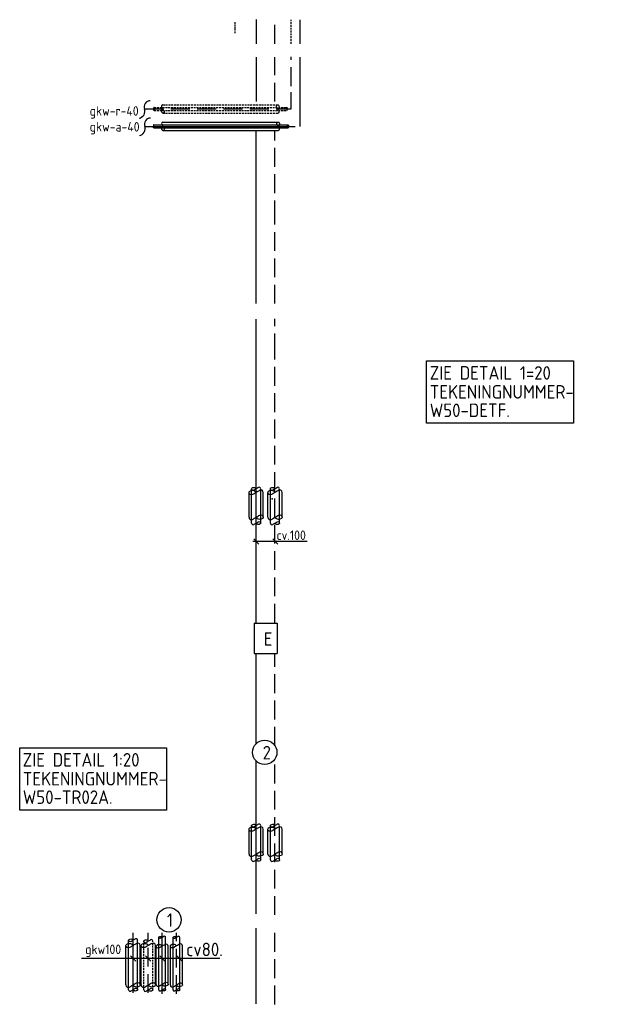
# Model space of a CAD drawing. Header units: millimetres. Extents: x -66973 to 4776, y 7615 to 52542.
# Tile 2 of 8: x -62215 to -54446, y 26639 to 39734. Entities that reach past the tile are written whole.
import ezdxf

# ---------------------------------------------------------------- set-up
doc = ezdxf.new("R2010")
doc.units = ezdxf.units.MM
doc.header["$LTSCALE"] = 50
for name, pattern in [('2322105', [47, 40, -7]), ('2322106', [47, 5, -2, 5, -2, 5, -2, 5, -2, 5, -2, 5, -7]), ('2322107', [2000, 1000, 1000]), ('2322108', [7, 5, -2]), ('DASHED', [0.75, 0.5, -0.25]), ('HIDDEN', [0.375, 0.25, -0.125])]:
    doc.linetypes.add(name, pattern=pattern)
for name, color, linetype in [('51', 6, 'Continuous'), ('60-CV', 3, 'Continuous'), ('60-TXT', 1, 'Continuous'), ('62-GKW', 3, 'Continuous'), ('SPARING', 7, 'DASHED'), ('SYM-W', 7, 'Continuous'), ('WL5501--', 130, 'Continuous'), ('WL5502--', 130, 'Continuous'), ('WL561---_AANVOER', 10, 'Continuous'), ('WL561---_RETOUR', 10, 'Continuous')]:
    doc.layers.add(name, color=color, linetype=linetype)
doc.styles.add('ISO', font='ISO.SHX')

# ---------------------------------------------------------------- blocks, each defined once
blk = doc.blocks.new('SJE')
at = {"color": 2}
for centre, radius, start, end in [((-0.87, -0.3), 0.925, 279.7647, 19.0177), ((0.79, 0.27), 0.837, 92.169, 198.6236)]:
    blk.add_arc(centre, radius, start, end, dxfattribs=at)

msp = doc.modelspace()

# ---------------------------------------------------------------- linework, layer by layer
at = {"layer": '51', "color": 1, "linetype": 'HIDDEN'}
msp.add_line((-59351, 39556), (-59351, 39701), dxfattribs=at)
at = {"layer": '60-CV', "color": 1}
for p, q in [((-59168, 33116), (-59168, 33447)), ((-59133, 33038), (-59133, 33490)), ((-59013, 33038), (-59013, 33490)), ((-58978, 33116), (-58978, 33447)), ((-58918, 33116), (-58918, 33447)), ((-58883, 33038), (-58883, 33490)), ((-58763, 33038), (-58763, 33490)), ((-58728, 33116), (-58728, 33447)), ((-59168, 28637), (-59168, 28968)), ((-59133, 28560), (-59133, 29012)), ((-59013, 28560), (-59013, 29012)), ((-58978, 28637), (-58978, 28968)), ((-58918, 28637), (-58918, 28968)), ((-58883, 28560), (-58883, 29012)), ((-58763, 28560), (-58763, 29012)), ((-58728, 28637), (-58728, 28968))]:
    msp.add_line(p, q, dxfattribs=at)
at = {"layer": '60-CV', "color": 7}
for p, q in [((-59116, 32800), (-58397, 32800)), ((-59036, 32760), (-59106, 32831)), ((-58783, 32760), (-58853, 32831)), ((-61395, 27251), (-60338, 27251)), ((-60671, 27212), (-60741, 27282)), ((-60471, 27212), (-60542, 27282)), ((-60285, 27212), (-60355, 27282)), ((-60351, 27251), (-59557, 27251)), ((-60056, 27212), (-60126, 27282))]:
    msp.add_line(p, q, dxfattribs=at)
at = {"layer": '60-CV', "color": 1, "linetype": 'Continuous'}
for p, q in [((-60367, 26830), (-60367, 27530)), ((-60277, 26830), (-60277, 27530)), ((-60178, 26832), (-60178, 27528)), ((-60088, 26832), (-60088, 27528)), ((-60402, 26905), (-60402, 27412)), ((-60242, 26905), (-60242, 27412)), ((-60213, 26896), (-60213, 27416)), ((-60053, 26896), (-60053, 27416))]:
    msp.add_line(p, q, dxfattribs=at)
at = {"layer": '60-CV', "color": 1}
for points in [[(-58978, 33447, 0.263278), (-58994, 33475, 0.273688), (-59025, 33475, 0.002128), (-59043, 33465, 0.001216), (-59073, 33447, 0.002865), (-59100, 33430, -0.004024), (-59120, 33419, -0.272805), (-59152, 33418, -0.266496), (-59168, 33447, -0.266496), (-59158, 33464, -0.126852), (-59120, 33475, -0.14347), (-59093, 33468, -0.133033), (-59073, 33447)], [(-59013, 33495, 0.263278), (-59023, 33513, 0.273688), (-59043, 33513, 0.002128), (-59054, 33506, 0.001216), (-59073, 33495, 0.002865), (-59090, 33484, -0.004024), (-59102, 33477, -0.272805), (-59123, 33477, -0.266496), (-59133, 33495, -0.266496), (-59127, 33506, -0.126852), (-59102, 33513, -0.14347), (-59086, 33508, -0.133033), (-59073, 33495)], [(-58728, 33447, 0.263278), (-58744, 33475, 0.273688), (-58775, 33475, 0.002128), (-58793, 33465, 0.001216), (-58823, 33447, 0.002865), (-58850, 33430, -0.004024), (-58870, 33419, -0.272805), (-58902, 33418, -0.266496), (-58918, 33447, -0.266496), (-58908, 33464, -0.126852), (-58870, 33475, -0.14347), (-58843, 33468, -0.133033), (-58823, 33447)], [(-58763, 33495, 0.263278), (-58773, 33513, 0.273688), (-58793, 33513, 0.002128), (-58804, 33506, 0.001216), (-58823, 33495, 0.002865), (-58840, 33484, -0.004024), (-58852, 33477, -0.272805), (-58873, 33477, -0.266496), (-58883, 33495, -0.266496), (-58877, 33506, -0.126852), (-58852, 33513, -0.14347), (-58836, 33508, -0.133033), (-58823, 33495)], [(-59168, 33116, 0.263278), (-59152, 33088, 0.273688), (-59121, 33088, 0.002128), (-59103, 33098, 0.001216), (-59073, 33116, 0.002865), (-59046, 33132, -0.004024), (-59026, 33144, -0.272805), (-58994, 33144, -0.266496), (-58978, 33116, -0.266496), (-58988, 33099, -0.126852), (-59026, 33088, -0.14347), (-59053, 33095, -0.133033), (-59073, 33116)], [(-58918, 33116, 0.263278), (-58902, 33088, 0.273688), (-58871, 33088, 0.002128), (-58853, 33098, 0.001216), (-58823, 33116, 0.002865), (-58796, 33132, -0.004024), (-58776, 33144, -0.272805), (-58744, 33144, -0.266496), (-58728, 33116, -0.266496), (-58738, 33099, -0.126852), (-58776, 33088, -0.14347), (-58803, 33095, -0.133033), (-58823, 33116)], [(-59133, 33038, 0.263278), (-59123, 33021, 0.273688), (-59103, 33020, 0.002128), (-59092, 33027, 0.001216), (-59073, 33038, 0.002865), (-59056, 33049, -0.004024), (-59044, 33056, -0.272805), (-59023, 33056, -0.266496), (-59013, 33038, -0.266496), (-59019, 33027, -0.126852), (-59044, 33020, -0.14347), (-59060, 33025, -0.133033), (-59073, 33038)], [(-58883, 33038, 0.263278), (-58873, 33021, 0.273688), (-58853, 33020, 0.002128), (-58842, 33027, 0.001216), (-58823, 33038, 0.002865), (-58806, 33049, -0.004024), (-58794, 33056, -0.272805), (-58773, 33056, -0.266496), (-58763, 33038, -0.266496), (-58769, 33027, -0.126852), (-58794, 33020, -0.14347), (-58810, 33025, -0.133033), (-58823, 33038)], [(-58978, 28968, 0.263278), (-58994, 28996, 0.273688), (-59025, 28997, 0.002128), (-59043, 28986, 0.001216), (-59073, 28968, 0.002865), (-59100, 28952, -0.004024), (-59120, 28940, -0.272805), (-59152, 28940, -0.266496), (-59168, 28968, -0.266496), (-59158, 28986, -0.126852), (-59120, 28997, -0.14347), (-59093, 28990, -0.133033), (-59073, 28968)], [(-59013, 29016, 0.263278), (-59023, 29034, 0.273688), (-59043, 29034, 0.002128), (-59054, 29028, 0.001216), (-59073, 29016, 0.002865), (-59090, 29006, -0.004024), (-59102, 28998, -0.272805), (-59123, 28998, -0.266496), (-59133, 29016, -0.266496), (-59127, 29027, -0.126852), (-59102, 29034, -0.14347), (-59086, 29030, -0.133033), (-59073, 29016)], [(-58728, 28968, 0.263278), (-58744, 28996, 0.273688), (-58775, 28997, 0.002128), (-58793, 28986, 0.001216), (-58823, 28968, 0.002865), (-58850, 28952, -0.004024), (-58870, 28940, -0.272805), (-58902, 28940, -0.266496), (-58918, 28968, -0.266496), (-58908, 28986, -0.126852), (-58870, 28997, -0.14347), (-58843, 28990, -0.133033), (-58823, 28968)], [(-58763, 29016, 0.263278), (-58773, 29034, 0.273688), (-58793, 29034, 0.002128), (-58804, 29028, 0.001216), (-58823, 29016, 0.002865), (-58840, 29006, -0.004024), (-58852, 28998, -0.272805), (-58873, 28998, -0.266496), (-58883, 29016, -0.266496), (-58877, 29027, -0.126852), (-58852, 29034, -0.14347), (-58836, 29030, -0.133033), (-58823, 29016)], [(-59168, 28637, 0.263278), (-59152, 28609, 0.273688), (-59121, 28609, 0.002128), (-59103, 28619, 0.001216), (-59073, 28637, 0.002865), (-59046, 28654, -0.004024), (-59026, 28666, -0.272805), (-58994, 28666, -0.266496), (-58978, 28637, -0.266496), (-58988, 28620, -0.126852), (-59026, 28609, -0.14347), (-59053, 28616, -0.133033), (-59073, 28637)], [(-59133, 28560, 0.263278), (-59123, 28542, 0.273688), (-59103, 28542, 0.002128), (-59092, 28548, 0.001216), (-59073, 28560, 0.002865), (-59056, 28570, -0.004024), (-59044, 28578, -0.272805), (-59023, 28578, -0.266496), (-59013, 28560, -0.266496), (-59019, 28549, -0.126852), (-59044, 28542, -0.14347), (-59060, 28546, -0.133033), (-59073, 28560)], [(-58918, 28637, 0.263278), (-58902, 28609, 0.273688), (-58871, 28609, 0.002128), (-58853, 28619, 0.001216), (-58823, 28637, 0.002865), (-58796, 28654, -0.004024), (-58776, 28666, -0.272805), (-58744, 28666, -0.266496), (-58728, 28637, -0.266496), (-58738, 28620, -0.126852), (-58776, 28609, -0.14347), (-58803, 28616, -0.133033), (-58823, 28637)], [(-58883, 28560, 0.263278), (-58873, 28542, 0.273688), (-58853, 28542, 0.002128), (-58842, 28548, 0.001216), (-58823, 28560, 0.002865), (-58806, 28570, -0.004024), (-58794, 28578, -0.272805), (-58773, 28578, -0.266496), (-58763, 28560, -0.266496), (-58769, 28549, -0.126852), (-58794, 28542, -0.14347), (-58810, 28546, -0.133033), (-58823, 28560)], [(-60277, 27530, 0.263278), (-60284, 27543, 0.273688), (-60299, 27543, 0.002128), (-60307, 27539, 0.001216), (-60322, 27530, 0.002865), (-60334, 27522, -0.004024), (-60344, 27517, -0.272805), (-60359, 27517, -0.266496), (-60367, 27530, -0.266496), (-60362, 27538, -0.126852), (-60344, 27543, -0.14347), (-60331, 27540, -0.133033), (-60322, 27530)], [(-60088, 27528, 0.263278), (-60095, 27542, 0.273688), (-60110, 27542, 0.002128), (-60118, 27537, 0.001216), (-60133, 27528, 0.002865), (-60146, 27520, -0.004024), (-60155, 27515, -0.272805), (-60170, 27515, -0.266496), (-60178, 27528, -0.266496), (-60173, 27537, -0.126852), (-60155, 27542, -0.14347), (-60142, 27538, -0.133033), (-60133, 27528)], [(-60242, 27412, 0.263278), (-60255, 27436, 0.273688), (-60281, 27436, 0.002128), (-60296, 27428, 0.001216), (-60322, 27412, 0.002865), (-60345, 27399, -0.004024), (-60361, 27389, -0.272805), (-60388, 27389, -0.266496), (-60402, 27412, -0.266496), (-60393, 27427, -0.126852), (-60361, 27436, -0.14347), (-60339, 27430, -0.133033), (-60322, 27412)], [(-60053, 27416, 0.263278), (-60066, 27439, 0.273688), (-60093, 27440, 0.002128), (-60107, 27431, 0.001216), (-60133, 27416, 0.002865), (-60156, 27402, -0.004024), (-60172, 27392, -0.272805), (-60199, 27392, -0.266496), (-60213, 27416, -0.266496), (-60204, 27430, -0.126852), (-60172, 27440, -0.14347), (-60150, 27434, -0.133033), (-60133, 27416)], [(-60402, 26905, 0.263278), (-60388, 26881, 0.273688), (-60362, 26881, 0.002128), (-60347, 26889, 0.001216), (-60322, 26905, 0.002865), (-60299, 26919, -0.004024), (-60282, 26929, -0.272805), (-60255, 26929, -0.266496), (-60242, 26905, -0.266496), (-60250, 26890, -0.126852), (-60282, 26881, -0.14347), (-60305, 26887, -0.133033), (-60322, 26905)], [(-60367, 26830, 0.263278), (-60359, 26817, 0.273688), (-60344, 26817, 0.002128), (-60336, 26822, 0.001216), (-60322, 26830, 0.002865), (-60309, 26838, -0.004024), (-60300, 26844, -0.272805), (-60284, 26844, -0.266496), (-60277, 26830, -0.266496), (-60281, 26822, -0.126852), (-60300, 26817, -0.14347), (-60312, 26820, -0.133033), (-60322, 26830)], [(-60213, 26896, 0.263278), (-60199, 26872, 0.273688), (-60173, 26872, 0.002128), (-60158, 26881, 0.001216), (-60133, 26896, 0.002865), (-60110, 26910, -0.004024), (-60094, 26920, -0.272805), (-60067, 26920, -0.266496), (-60053, 26896, -0.266496), (-60061, 26881, -0.126852), (-60094, 26872, -0.14347), (-60116, 26878, -0.133033), (-60133, 26896)], [(-60178, 26832, 0.263278), (-60170, 26819, 0.273688), (-60155, 26819, 0.002128), (-60147, 26824, 0.001216), (-60133, 26832, 0.002865), (-60120, 26840, -0.004024), (-60111, 26846, -0.272805), (-60096, 26846, -0.266496), (-60088, 26832, -0.266496), (-60093, 26824, -0.126852), (-60111, 26819, -0.14347), (-60123, 26822, -0.133033), (-60133, 26832)]]:
    msp.add_lwpolyline(points, format="xyb", dxfattribs=at)
msp.add_circle((-58959, 29990), 162, dxfattribs=at)
at = {"layer": '60-CV', "color": 7}
msp.add_circle((-60231, 27763), 162, dxfattribs=at)
at = {"layer": '60-TXT', "color": 3}
for points in [[(-56807, 34366), (-56807, 35195), (-54855, 35195), (-54855, 34366)], [(-62215, 29221), (-62215, 30050), (-60264, 30050), (-60264, 29221)]]:
    msp.add_lwpolyline(points, close=True, dxfattribs=at)
at = {"layer": '60-TXT'}
msp.add_point((-58861, 33363), dxfattribs=at)
at = {"layer": '62-GKW', "linetype": 'DASHED'}
msp.add_line((-58608, 39414), (-58608, 39730), dxfattribs=at)
at = {"layer": '62-GKW', "color": 1, "linetype": 'DASHED'}
for p, q in [((-60428, 38566), (-58668, 38566)), ((-60428, 38526), (-58668, 38526)), ((-60313, 38601), (-58785, 38601)), ((-60313, 38491), (-58785, 38491)), ((-60566, 26832), (-60566, 27479)), ((-60446, 26832), (-60446, 27479))]:
    msp.add_line(p, q, dxfattribs=at)
at = {"layer": '62-GKW', "color": 1}
for p, q in [((-60311, 38370), (-58779, 38370)), ((-60432, 38335), (-58650, 38335)), ((-60432, 38295), (-58650, 38295)), ((-60311, 38260), (-58779, 38260))]:
    msp.add_line(p, q, dxfattribs=at)
at = {"layer": '62-GKW', "color": 1, "linetype": 'Continuous'}
for p, q in [((-60803, 26897), (-60803, 27421)), ((-60768, 26834), (-60768, 27490)), ((-60648, 26834), (-60648, 27491)), ((-60613, 26897), (-60613, 27421)), ((-60601, 26897), (-60601, 27421)), ((-60411, 26897), (-60411, 27421))]:
    msp.add_line(p, q, dxfattribs=at)
at = {"layer": '62-GKW', "color": 1}
for points in [[(-60428, 38566, 0.263278), (-60434, 38563, 0.273688), (-60434, 38556, 0.002128), (-60432, 38552, 0.001216), (-60428, 38546, 0.002865), (-60425, 38540, -0.004024), (-60422, 38536, -0.272805), (-60422, 38529, -0.266496), (-60428, 38526, -0.266496), (-60432, 38528, -0.126852), (-60434, 38536, -0.14347), (-60433, 38542, -0.133033), (-60428, 38546)], [(-60313, 38601, 0.263278), (-60329, 38592, 0.273688), (-60329, 38574, 0.002128), (-60323, 38563, 0.001216), (-60313, 38546, 0.002865), (-60303, 38530, -0.004024), (-60297, 38519, -0.272805), (-60297, 38500, -0.266496), (-60313, 38491, -0.266496), (-60323, 38497, -0.126852), (-60329, 38519, -0.14347), (-60325, 38534, -0.133033), (-60313, 38546)], [(-58785, 38491, 0.263278), (-58769, 38500, 0.273688), (-58769, 38518, 0.002128), (-58775, 38528, 0.001216), (-58785, 38546, 0.002865), (-58795, 38562, -0.004024), (-58802, 38573, -0.272805), (-58802, 38591, -0.266496), (-58785, 38601, -0.266496), (-58775, 38595, -0.126852), (-58769, 38573, -0.14347), (-58773, 38558, -0.133033), (-58785, 38546)], [(-58668, 38526, 0.263278), (-58662, 38529, 0.273688), (-58662, 38536, 0.002128), (-58664, 38539, 0.001216), (-58668, 38546, 0.002865), (-58671, 38552, -0.004024), (-58674, 38556, -0.272805), (-58674, 38562, -0.266496), (-58668, 38566, -0.266496), (-58664, 38564, -0.126852), (-58662, 38556, -0.14347), (-58663, 38550, -0.133033), (-58668, 38546)], [(-60311, 38370, 0.263278), (-60327, 38361, 0.273688), (-60327, 38343, 0.002128), (-60321, 38333, 0.001216), (-60311, 38315, 0.002865), (-60301, 38300, -0.004024), (-60295, 38288, -0.272805), (-60295, 38270, -0.266496), (-60311, 38260, -0.266496), (-60321, 38266, -0.126852), (-60327, 38288, -0.14347), (-60323, 38304, -0.133033), (-60311, 38315)], [(-58779, 38260, 0.263278), (-58763, 38270, 0.273688), (-58763, 38288, 0.002128), (-58769, 38298, 0.001216), (-58779, 38315, 0.002865), (-58789, 38331, -0.004024), (-58796, 38342, -0.272805), (-58796, 38361, -0.266496), (-58779, 38370, -0.266496), (-58769, 38365, -0.126852), (-58763, 38342, -0.14347), (-58767, 38327, -0.133033), (-58779, 38315)], [(-60432, 38335, 0.263278), (-60438, 38332, 0.273688), (-60438, 38325, 0.002128), (-60436, 38322, 0.001216), (-60432, 38315, 0.002865), (-60429, 38310, -0.004024), (-60427, 38306, -0.272805), (-60426, 38299, -0.266496), (-60432, 38295, -0.266496), (-60436, 38297, -0.126852), (-60438, 38306, -0.14347), (-60437, 38311, -0.133033), (-60432, 38315)], [(-58650, 38295, 0.263278), (-58644, 38299, 0.273688), (-58644, 38305, 0.002128), (-58646, 38309, 0.001216), (-58650, 38315, 0.002865), (-58653, 38321, -0.004024), (-58656, 38325, -0.272805), (-58656, 38332, -0.266496), (-58650, 38335, -0.266496), (-58646, 38333, -0.126852), (-58644, 38325, -0.14347), (-58645, 38320, -0.133033), (-58650, 38315)], [(-60648, 27491, 0.263278), (-60658, 27509, 0.273688), (-60678, 27509, 0.002128), (-60689, 27502, 0.001216), (-60708, 27491, 0.002865), (-60725, 27480, -0.004024), (-60738, 27473, -0.272805), (-60758, 27473, -0.266496), (-60768, 27491, -0.266496), (-60762, 27502, -0.126852), (-60738, 27509, -0.14347), (-60721, 27504, -0.133033), (-60708, 27491)], [(-60446, 27479, 0.263278), (-60456, 27497, 0.273688), (-60476, 27497, 0.002128), (-60487, 27490, 0.001216), (-60506, 27479, 0.002865), (-60523, 27468, -0.004024), (-60535, 27461, -0.272805), (-60555, 27461, -0.266496), (-60566, 27479, -0.266496), (-60559, 27490, -0.126852), (-60535, 27497, -0.14347), (-60518, 27492, -0.133033), (-60506, 27479)], [(-60613, 27421, 0.263278), (-60629, 27450, 0.273688), (-60660, 27450, 0.002128), (-60678, 27439, 0.001216), (-60708, 27421, 0.002865), (-60735, 27405, -0.004024), (-60755, 27393, -0.272805), (-60787, 27393, -0.266496), (-60803, 27421, -0.266496), (-60793, 27439, -0.126852), (-60755, 27450, -0.14347), (-60728, 27443, -0.133033), (-60708, 27421)], [(-60411, 27421, 0.263278), (-60427, 27450, 0.273688), (-60458, 27450, 0.002128), (-60475, 27439, 0.001216), (-60506, 27421, 0.002865), (-60533, 27405, -0.004024), (-60552, 27393, -0.272805), (-60584, 27393, -0.266496), (-60601, 27421, -0.266496), (-60591, 27439, -0.126852), (-60552, 27450, -0.14347), (-60526, 27443, -0.133033), (-60506, 27421)], [(-60803, 26897, 0.263278), (-60787, 26869, 0.273688), (-60756, 26869, 0.002128), (-60738, 26879, 0.001216), (-60708, 26897, 0.002865), (-60681, 26914, -0.004024), (-60662, 26926, -0.272805), (-60629, 26926, -0.266496), (-60613, 26897, -0.266496), (-60623, 26880, -0.126852), (-60662, 26869, -0.14347), (-60688, 26876, -0.133033), (-60708, 26897)], [(-60768, 26834, 0.263278), (-60758, 26816, 0.273688), (-60738, 26816, 0.002128), (-60727, 26822, 0.001216), (-60708, 26834, 0.002865), (-60691, 26844, -0.004024), (-60679, 26852, -0.272805), (-60658, 26852, -0.266496), (-60648, 26834, -0.266496), (-60654, 26823, -0.126852), (-60679, 26816, -0.14347), (-60695, 26820, -0.133033), (-60708, 26834)], [(-60601, 26897, 0.263278), (-60585, 26869, 0.273688), (-60553, 26869, 0.002128), (-60536, 26879, 0.001216), (-60506, 26897, 0.002865), (-60479, 26914, -0.004024), (-60459, 26926, -0.272805), (-60427, 26926, -0.266496), (-60411, 26897, -0.266496), (-60421, 26880, -0.126852), (-60459, 26869, -0.14347), (-60485, 26876, -0.133033), (-60506, 26897)], [(-60566, 26832, 0.263278), (-60556, 26814, 0.273688), (-60536, 26814, 0.002128), (-60525, 26820, 0.001216), (-60506, 26832, 0.002865), (-60489, 26842, -0.004024), (-60476, 26850, -0.272805), (-60456, 26850, -0.266496), (-60446, 26832, -0.266496), (-60452, 26821, -0.126852), (-60476, 26814, -0.14347), (-60493, 26818, -0.133033), (-60506, 26832)]]:
    msp.add_lwpolyline(points, format="xyb", dxfattribs=at)
at = {"layer": 'SPARING', "color": 1}
msp.add_lwpolyline([(-60253, 26811), (-60253, 26811), (-60253, 26811), (-60253, 26811), (-60253, 26811), (-60253, 26811), (-60253, 26811)], dxfattribs=at)
at = {"layer": 'SYM-W', "color": 2}
for p, q in [((-59099, 31706), (-59099, 31306)), ((-59099, 31706), (-58792, 31706)), ((-58792, 31706), (-58792, 31306)), ((-59099, 31306), (-58792, 31306))]:
    msp.add_line(p, q, dxfattribs=at)
at = {"layer": 'WL5501--', "linetype": '2322105'}
for p, q in [((-58488, 39413), (-58488, 39730)), ((-58488, 38315), (-58488, 39235)), ((-60554, 38315), (-58488, 38315)), ((-60708, 26792), (-60708, 27590))]:
    msp.add_line(p, q, dxfattribs=at)
at = {"layer": 'WL5502--', "linetype": '2322106'}
for p, q in [((-58608, 38851), (-58608, 39239)), ((-58608, 38546), (-58608, 38768)), ((-60556, 38546), (-58608, 38546)), ((-60506, 26792), (-60506, 27589))]:
    msp.add_line(p, q, dxfattribs=at)
at = {"layer": 'WL561---_AANVOER', "linetype": '2322107'}
for p, q in [((-59073, 39734), (-59073, 39414)), ((-59073, 39233), (-59073, 38646)), ((-59073, 37067), (-59073, 38247)), ((-59073, 36140), (-59073, 37116)), ((-59073, 35961), (-59073, 36144)), ((-59073, 35310), (-59073, 35752)), ((-59073, 31706), (-59073, 35310)), ((-59073, 30106), (-59073, 31306)), ((-59073, 27841), (-59073, 29875)), ((-59073, 26645), (-59073, 27653)), ((-60322, 26779), (-60322, 27592))]:
    msp.add_line(p, q, dxfattribs=at)
at = {"layer": 'WL561---_RETOUR', "linetype": '2322108'}
for p, q in [((-58823, 39414), (-58823, 39730)), ((-58823, 38646), (-58823, 39233)), ((-58823, 37078), (-58823, 38247)), ((-58823, 35958), (-58823, 37116)), ((-58823, 35309), (-58823, 35755)), ((-58823, 31716), (-58823, 35309)), ((-58823, 30078), (-58823, 31306)), ((-58823, 27828), (-58823, 29903)), ((-58823, 26639), (-58823, 27647)), ((-60133, 26779), (-60133, 27592))]:
    msp.add_line(p, q, dxfattribs=at)

# ---------------------------------------------------------------- block references
at = {"layer": 'WL5501--', "linetype": '2322105', "xscale": 100, "yscale": 100, "zscale": 100}
msp.add_blockref('SJE', (-60554, 38315), dxfattribs=at)
at = {"layer": 'WL5502--', "linetype": '2322106', "xscale": 100, "yscale": 100, "zscale": 100}
msp.add_blockref('SJE', (-60556, 38546), dxfattribs=at)

# ---------------------------------------------------------------- texts
at = {"layer": '60-CV', "color": 7, "style": 'ISO'}
for s, p in [('cv.100', (-58802, 32815)), ('gkw100', (-61345, 27307))]:
    msp.add_text(s, height=126, dxfattribs=at).set_placement(p)
at = {"layer": '60-TXT', "color": 2, "style": 'ISO'}
for s, p in [(' ZIE DETAIL 1=20', (-56870, 34946)), ('TEKENINGNUMMER-', (-56766, 34694)), ('W50-DETF.', (-56766, 34449)), (' ZIE DETAIL 1:20', (-62279, 29801)), ('TEKENINGNUMMER-', (-62174, 29549)), ('W50-TR02A.', (-62174, 29304))]:
    msp.add_text(s, height=180, dxfattribs=at).set_placement(p)
at = {"layer": '60-TXT', "color": 7, "style": 'ISO'}
msp.add_text('E', height=180, dxfattribs=at).set_placement((-58972, 31407))
at = {"layer": 'SYM-W', "color": 7, "style": 'ISO'}
for s, height, p in [('gkw-r-40', 126, (-61285, 38457)), ('gkw-a-40', 126, (-61285, 38246)), ('1', 180, (-60259, 27669)), ('cv80.', 180, (-60003, 27279))]:
    msp.add_text(s, height=height, dxfattribs=at).set_placement(p)
at = {"layer": 'SYM-W', "color": 1, "style": 'ISO'}
msp.add_text('2', height=180, dxfattribs=at).set_placement((-58987, 29896))

doc.saveas('drawing.dxf')
